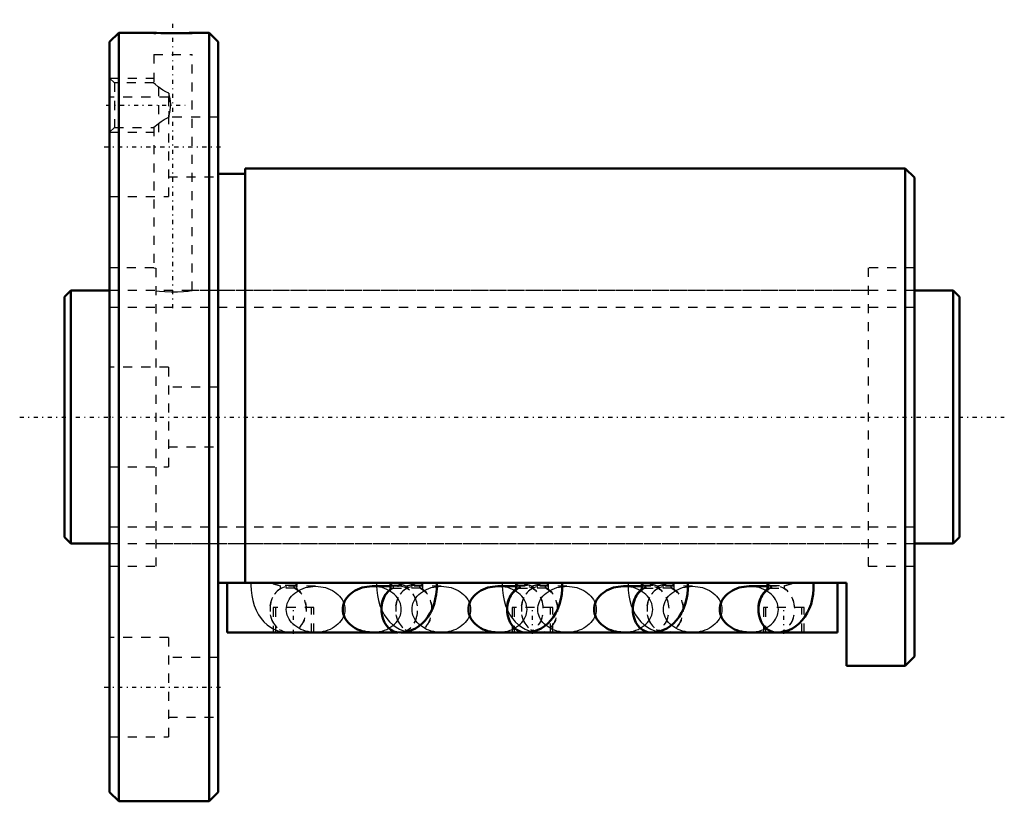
# Model space of a CAD drawing. Header units: millimetres. Extents: x -5 to 104, y -42 to 44.
import ezdxf

# ---------------------------------------------------------------- set-up
doc = ezdxf.new("R2010")
doc.units = ezdxf.units.MM
doc.linetypes.add('Center', pattern=[1.5, 0.45, -0.5, 0.05, -0.5])
doc.linetypes.add('Dashed', pattern=[2, 1, -1])
for name, color, linetype, lineweight in [('2d ConnectionPoints', 7, 'Continuous', 50), ('AM_0', 7, 'Continuous', 50), ('AM_5', 3, 'Continuous', 25), ('AM_7', 7, 'Center', 25), ('AM_9', 6, 'Dashed', 25)]:
    doc.layers.add(name, color=color, linetype=linetype, lineweight=lineweight)

# ---------------------------------------------------------------- blocks, each defined once
blk = doc.blocks.new('1_BIF2805V_10RR_Nut_0_in_BIF2805V_10RRG0_99LC0_000_4')
at = {"layer": 'AM_0'}
for p, q in [((6, 42.5), (5, 41.5)), ((9.88, 42.5), (6, 42.5)), ((6, 42.5), (6, -42.5)), ((16, 42.5), (14.1, 42.5)), ((17, 41.5), (16, 42.5)), ((16, 42.5), (16, -42.5)), ((5, 41.5), (5, -41.5)), ((17, 41.5), (17, -41.5)), ((93, 27.5), (20, 27.5)), ((20, 27.5), (20, -18.33)), ((94, 26.5), (93, 27.5)), ((93, 27.5), (93, -27.5)), ((20, 26.9), (17, 26.9)), ((94, 26.5), (94, -26.5)), ((86.5, -18.33), (17, -18.33)), ((18, -23.83), (18, -18.33)), ((85.5, -23.83), (85.5, -18.33)), ((86.5, -27.5), (86.5, -18.33)), ((36.07, -18.72), (34.03, -18.72)), ((49.98, -18.72), (47.93, -18.72)), ((63.88, -18.72), (61.83, -18.72)), ((77.78, -18.72), (75.73, -18.72)), ((36.88, -23.83), (18, -23.83)), ((34.03, -23.82), (36.81, -23.82)), ((85.5, -23.83), (37.21, -23.83)), ((47.93, -23.82), (50.78, -23.82)), ((61.83, -23.82), (64.68, -23.82)), ((75.73, -23.82), (78.58, -23.82)), ((93, -27.5), (94, -26.5)), ((86.5, -27.5), (93, -27.5)), ((5, -41.5), (6, -42.5)), ((16, -42.5), (17, -41.5)), ((6, -42.5), (16, -42.5))]:
    blk.add_line(p, q, dxfattribs=at)
for points in [[(14.12, 42.5), (14.07, 42.5), (13.79, 42.48), (13.31, 42.47), (12.69, 42.45), (11.98, 42.45), (11.28, 42.45), (10.66, 42.47), (10.19, 42.49), (9.92, 42.5), (9.88, 42.5)], [(36.02, -18.33), (36.03, -18.39), (36.06, -18.51), (36.07, -18.66), (36.07, -18.83), (36.06, -18.98), (36.03, -19.11), (36, -19.19), (35.99, -19.21)], [(37.06, -23.84), (37.52, -23.81), (37.97, -23.72), (38.4, -23.57), (38.81, -23.38), (39.2, -23.13), (39.56, -22.84), (39.89, -22.49), (40.19, -22.11), (40.46, -21.68), (40.69, -21.2), (40.88, -20.7), (41.02, -20.16), (41.12, -19.61), (41.17, -19.05), (41.17, -18.48), (41.16, -18.33)], [(49.92, -18.32), (49.94, -18.36), (49.96, -18.47), (49.98, -18.62), (49.99, -18.79), (49.97, -18.95), (49.95, -19.09), (49.92, -19.18), (49.9, -19.21), (49.9, -19.21)], [(50.96, -23.83), (51.42, -23.8), (51.87, -23.71), (52.3, -23.56), (52.71, -23.37), (53.09, -23.12), (53.45, -22.83), (53.78, -22.48), (54.08, -22.1), (54.35, -21.67), (54.58, -21.2), (54.77, -20.69), (54.91, -20.15), (55.01, -19.6), (55.06, -19.04), (55.06, -18.48), (55.05, -18.33)], [(63.82, -18.32), (63.84, -18.36), (63.86, -18.47), (63.88, -18.62), (63.89, -18.79), (63.87, -18.95), (63.85, -19.09), (63.82, -19.18), (63.8, -19.21), (63.8, -19.21)], [(64.86, -23.83), (65.32, -23.8), (65.77, -23.71), (66.2, -23.56), (66.61, -23.37), (66.99, -23.12), (67.35, -22.83), (67.68, -22.48), (67.98, -22.1), (68.25, -21.67), (68.48, -21.2), (68.67, -20.69), (68.81, -20.15), (68.91, -19.6), (68.96, -19.04), (68.96, -18.48), (68.95, -18.33)], [(77.72, -18.32), (77.74, -18.36), (77.76, -18.47), (77.78, -18.62), (77.79, -18.79), (77.77, -18.95), (77.75, -19.09), (77.72, -19.18), (77.7, -19.21), (77.7, -19.21)], [(78.76, -23.83), (79.22, -23.8), (79.67, -23.71), (80.1, -23.56), (80.51, -23.37), (80.89, -23.12), (81.25, -22.83), (81.58, -22.48), (81.88, -22.1), (82.15, -21.67), (82.38, -21.2), (82.57, -20.69), (82.71, -20.15), (82.81, -19.6), (82.86, -19.04), (82.86, -18.48), (82.85, -18.33)], [(34.03, -18.72), (33.74, -18.73), (33.46, -18.76), (33.19, -18.81), (32.92, -18.87), (32.66, -18.96), (32.41, -19.06), (32.17, -19.18), (31.95, -19.32), (31.74, -19.47), (31.55, -19.63), (31.37, -19.81), (31.22, -20), (31.09, -20.19), (30.98, -20.4), (30.9, -20.61), (30.84, -20.83), (30.8, -21.05), (30.79, -21.27), (30.8, -21.49), (30.84, -21.71), (30.9, -21.93), (30.98, -22.14), (31.09, -22.35), (31.22, -22.55), (31.37, -22.73), (31.55, -22.91), (31.74, -23.07), (31.95, -23.22), (32.17, -23.36), (32.41, -23.48), (32.66, -23.58), (32.92, -23.67), (33.19, -23.73), (33.46, -23.78), (33.74, -23.81), (34.03, -23.82)], [(47.93, -18.72), (47.64, -18.73), (47.36, -18.76), (47.09, -18.81), (46.82, -18.87), (46.56, -18.96), (46.31, -19.06), (46.07, -19.18), (45.85, -19.32), (45.64, -19.47), (45.45, -19.63), (45.27, -19.81), (45.12, -20), (44.99, -20.19), (44.88, -20.4), (44.8, -20.61), (44.74, -20.83), (44.7, -21.05), (44.69, -21.27), (44.7, -21.49), (44.74, -21.71), (44.8, -21.93), (44.88, -22.14), (44.99, -22.35), (45.12, -22.55), (45.27, -22.73), (45.45, -22.91), (45.64, -23.07), (45.85, -23.22), (46.07, -23.36), (46.31, -23.48), (46.56, -23.58), (46.82, -23.67), (47.09, -23.73), (47.36, -23.78), (47.64, -23.81), (47.93, -23.82)], [(61.83, -18.72), (61.54, -18.73), (61.26, -18.76), (60.99, -18.81), (60.72, -18.87), (60.46, -18.96), (60.21, -19.06), (59.97, -19.18), (59.75, -19.32), (59.54, -19.47), (59.35, -19.63), (59.17, -19.81), (59.02, -20), (58.89, -20.19), (58.78, -20.4), (58.7, -20.61), (58.64, -20.83), (58.6, -21.05), (58.59, -21.27), (58.6, -21.49), (58.64, -21.71), (58.7, -21.93), (58.78, -22.14), (58.89, -22.35), (59.02, -22.55), (59.17, -22.73), (59.35, -22.91), (59.54, -23.07), (59.75, -23.22), (59.97, -23.36), (60.21, -23.48), (60.46, -23.58), (60.72, -23.67), (60.99, -23.73), (61.26, -23.78), (61.54, -23.81), (61.83, -23.82)], [(75.73, -18.72), (75.44, -18.73), (75.16, -18.76), (74.89, -18.81), (74.62, -18.87), (74.36, -18.96), (74.11, -19.06), (73.87, -19.18), (73.65, -19.32), (73.44, -19.47), (73.25, -19.63), (73.07, -19.81), (72.92, -20), (72.79, -20.19), (72.68, -20.4), (72.6, -20.61), (72.54, -20.83), (72.5, -21.05), (72.49, -21.27), (72.5, -21.49), (72.54, -21.71), (72.6, -21.93), (72.68, -22.14), (72.79, -22.35), (72.92, -22.55), (73.07, -22.73), (73.25, -22.91), (73.44, -23.07), (73.65, -23.22), (73.87, -23.36), (74.11, -23.48), (74.36, -23.58), (74.62, -23.67), (74.89, -23.73), (75.16, -23.78), (75.44, -23.81), (75.73, -23.82)]]:
    blk.add_lwpolyline(points, dxfattribs=at)
for centre, major_axis, start_param, end_param in [((37.06, -21.29), (0, 2.55), 0.538049, 3.141355), ((37.06, -21.27), (0, -2.55), 3.688267, 4.716311), ((50.96, -21.29), (0, 2.54), 0.546419, 3.142606), ((50.96, -21.27), (0, -2.55), 3.667029, 5.239387), ((64.86, -21.29), (0, 2.54), 0.546419, 3.142606), ((64.86, -21.27), (0, -2.55), 3.667029, 5.239387), ((78.76, -21.29), (0, 2.54), 0.546419, 3.142606), ((78.76, -21.27), (0, -2.55), 3.667029, 5.239387)]:
    blk.add_ellipse(centre, major_axis=major_axis, ratio=0.788011, start_param=start_param, end_param=end_param, dxfattribs=at)
at = {"layer": 'AM_5', "linetype": 'Dashed'}
for p, q in [((5, 37.5), (9.88, 37.5)), ((10.44, 31.5), (10.44, 37.5)), ((5, 31.5), (9.88, 31.5))]:
    blk.add_line(p, q, dxfattribs=at)
at = {"layer": 'AM_7'}
for p, q in [((12, 12.05), (12, 43.95)), ((4.6, 34.5), (13.37, 34.5)), ((4.4, 29.88), (17.6, 29.88)), ((25.34, -23.97), (25.34, -20.94)), ((51.75, -23.97), (51.75, -20.94)), ((79.55, -23.97), (79.55, -20.94)), ((4.4, -29.88), (17.6, -29.88))]:
    blk.add_line(p, q, dxfattribs=at)
at = {"layer": 'AM_9'}
for p, q in [((9.88, 42.5), (9.88, 42.39)), ((14.12, 42.39), (14.12, 42.5)), ((14.12, 42.39), (9.88, 42.39)), ((9.88, 40.09), (14.12, 40.09)), ((9.88, 40.09), (9.88, 36.94)), ((14.12, 14), (14.12, 40.09)), ((5.54, 36.96), (5, 37.5)), ((9.9, 36.96), (5.54, 36.96)), ((5.54, 36.96), (5.54, 32.04)), ((11.5, 35.38), (5, 35.38)), ((11.5, 35.38), (11.5, 24.38)), ((11.55, 35.82), (11.55, 33.18)), ((17, 33.18), (11.5, 33.18)), ((5, 31.5), (5.54, 32.04)), ((5.54, 32.04), (9.9, 32.04)), ((9.88, 32.06), (9.88, 16.5)), ((11.5, 26.58), (17, 26.58)), ((5, 24.38), (11.5, 24.38)), ((9.9, 16.5), (5, 16.5)), ((9.88, 16.5), (10.1, 16.47)), ((10.1, 16.47), (10.1, -16.5)), ((88.9, 16.5), (88.9, -16.5)), ((94, 16.5), (88.9, 16.5)), ((88.9, 14), (14.12, 14)), ((11.5, 5.5), (5, 5.5)), ((11.5, 5.5), (11.5, -5.5)), ((17, 3.3), (11.5, 3.3)), ((11.5, -3.3), (17, -3.3)), ((5, -5.5), (11.5, -5.5)), ((10.1, -14), (88.9, -14)), ((5, -16.5), (10.1, -16.5)), ((88.9, -16.5), (94, -16.5)), ((25.4, -18.64), (23.88, -18.64)), ((25.5, -18.94), (23.98, -18.94)), ((27.77, -18.72), (24.74, -18.72)), ((37.06, -18.72), (36.07, -18.72)), ((36.28, -18.94), (37.84, -18.94)), ((39.3, -18.64), (36.38, -18.64)), ((39.4, -18.94), (37.88, -18.94)), ((41.67, -18.72), (38.64, -18.72)), ((50.96, -18.72), (49.98, -18.72)), ((50.2, -18.94), (51.72, -18.94)), ((53.2, -18.64), (50.3, -18.64)), ((53.3, -18.94), (51.78, -18.94)), ((55.57, -18.72), (52.54, -18.72)), ((64.86, -18.72), (63.88, -18.72)), ((64.1, -18.94), (65.62, -18.94)), ((67.1, -18.64), (64.2, -18.64)), ((67.2, -18.94), (65.68, -18.94)), ((69.47, -18.72), (66.44, -18.72)), ((78.76, -18.72), (77.78, -18.72)), ((78, -18.94), (79.52, -18.94)), ((78.1, -18.64), (79.62, -18.64)), ((27.59, -21.08), (23.09, -21.08)), ((23.09, -21.08), (23.09, -23.83)), ((23.34, -21.08), (23.34, -23.83)), ((27.34, -23.83), (27.34, -21.08)), ((27.59, -23.83), (27.59, -21.08)), ((54, -21.08), (49.5, -21.08)), ((49.5, -21.08), (49.5, -23.83)), ((49.75, -21.08), (49.75, -23.83)), ((53.75, -23.83), (53.75, -21.08)), ((54, -23.83), (54, -21.08)), ((81.8, -21.08), (77.3, -21.08)), ((77.3, -21.08), (77.3, -23.83)), ((77.55, -21.08), (77.55, -23.83)), ((81.55, -23.83), (81.55, -21.08)), ((81.8, -23.83), (81.8, -21.08)), ((24.74, -23.82), (27.77, -23.82)), ((36.81, -23.82), (37.06, -23.82)), ((37.21, -23.83), (36.88, -23.83)), ((38.64, -23.82), (41.67, -23.82)), ((50.78, -23.82), (50.96, -23.82)), ((52.54, -23.82), (55.57, -23.82)), ((64.68, -23.82), (64.86, -23.82)), ((66.44, -23.82), (69.47, -23.82)), ((78.58, -23.82), (78.76, -23.82)), ((11.5, -24.38), (5, -24.38)), ((11.5, -24.38), (11.5, -35.38)), ((17, -26.58), (11.5, -26.58)), ((11.5, -33.18), (17, -33.18)), ((5, -35.38), (11.5, -35.38))]:
    blk.add_line(p, q, dxfattribs=at)
for points in [[(11.55, 35.82), (11.21, 35.97), (10.89, 36.16), (10.37, 36.54), (10.04, 36.82), (9.89, 36.94), (9.88, 36.96)], [(11.55, 33.18), (11.71, 33.91), (11.75, 34.66), (11.68, 35.24), (11.55, 35.82)], [(9.88, 32.04), (9.9, 32.06), (10.04, 32.18), (10.2, 32.31), (10.39, 32.47), (10.68, 32.69), (11.02, 32.92), (11.55, 33.18)], [(10.1, 13.97), (10.52, 13.92), (11.11, 13.87), (11.8, 13.84), (12.51, 13.85), (13.16, 13.89), (13.68, 13.94), (14.02, 13.98), (14.12, 14)], [(20.65, -18.33), (20.63, -18.6), (20.65, -19.16), (20.71, -19.73), (20.82, -20.28), (20.98, -20.83), (21.19, -21.36), (21.46, -21.86), (21.74, -22.27), (22.06, -22.64), (22.41, -22.97), (22.78, -23.24), (23.17, -23.46), (23.34, -23.54)], [(25.71, -18.72), (25.72, -18.65), (25.73, -18.49), (25.76, -18.37), (25.78, -18.32)], [(34.55, -18.33), (34.53, -18.6), (34.53, -18.72)], [(39.61, -18.72), (39.62, -18.65), (39.63, -18.49), (39.66, -18.37), (39.68, -18.32)], [(48.45, -18.33), (48.43, -18.6), (48.43, -18.72)], [(53.51, -18.72), (53.52, -18.65), (53.53, -18.49), (53.56, -18.37), (53.58, -18.32)], [(62.35, -18.33), (62.33, -18.6), (62.33, -18.72)], [(67.41, -18.72), (67.42, -18.65), (67.43, -18.49), (67.46, -18.37), (67.48, -18.32)], [(27.77, -23.82), (27.49, -23.81), (27.21, -23.78), (26.94, -23.73), (26.67, -23.67), (26.41, -23.58), (26.16, -23.48), (25.92, -23.36), (25.69, -23.22), (25.49, -23.07), (25.3, -22.91), (25.12, -22.73), (24.97, -22.55), (24.84, -22.35), (24.73, -22.14), (24.65, -21.93), (24.59, -21.71), (24.55, -21.49), (24.54, -21.27), (24.55, -21.05), (24.59, -20.83), (24.65, -20.61), (24.73, -20.4), (24.84, -20.19), (24.97, -20), (25.12, -19.81), (25.3, -19.63), (25.49, -19.47), (25.69, -19.32), (25.92, -19.18), (26.16, -19.06), (26.41, -18.96), (26.67, -18.87), (26.94, -18.81), (27.21, -18.76), (27.49, -18.73), (27.77, -18.72)], [(25.46, -18.93), (25.47, -18.93), (25.64, -19.04), (25.74, -19.14), (25.79, -19.2), (25.8, -19.21)], [(25.78, -19.17), (25.76, -19.1), (25.73, -18.97), (25.72, -18.82), (25.71, -18.72)], [(25.8, -19.21), (25.8, -19.21), (25.78, -19.18), (25.78, -19.17)], [(27.77, -18.72), (28.06, -18.73), (28.34, -18.76), (28.61, -18.81), (28.88, -18.87), (29.14, -18.96), (29.39, -19.06), (29.63, -19.18), (29.85, -19.32), (30.06, -19.47), (30.25, -19.63), (30.43, -19.81), (30.58, -20), (30.71, -20.19), (30.82, -20.4), (30.9, -20.61), (30.96, -20.83), (31, -21.05), (31.01, -21.27)], [(37.26, -21.27), (37.25, -21.05), (37.21, -20.83), (37.15, -20.61), (37.07, -20.4), (36.96, -20.19), (36.83, -20), (36.68, -19.81), (36.5, -19.63), (36.31, -19.47), (36.11, -19.32), (35.88, -19.18), (35.64, -19.06), (35.39, -18.96), (35.13, -18.87), (34.86, -18.81), (34.59, -18.76), (34.31, -18.73), (34.03, -18.72)], [(34.53, -18.72), (34.55, -19.16), (34.61, -19.73), (34.72, -20.28), (34.88, -20.83), (35.06, -21.29)], [(35.99, -19.21), (35.99, -19.21), (36.02, -19.18), (36.02, -19.17)], [(36.02, -19.17), (36.09, -19.09), (36.24, -18.98), (36.31, -18.93)], [(41.67, -23.82), (41.39, -23.81), (41.11, -23.78), (40.84, -23.73), (40.57, -23.67), (40.31, -23.58), (40.06, -23.48), (39.82, -23.36), (39.59, -23.22), (39.39, -23.07), (39.2, -22.91), (39.02, -22.73), (38.87, -22.55), (38.74, -22.35), (38.63, -22.14), (38.55, -21.93), (38.49, -21.71), (38.45, -21.49), (38.44, -21.27), (38.45, -21.05), (38.49, -20.83), (38.55, -20.61), (38.63, -20.4), (38.74, -20.19), (38.87, -20), (39.02, -19.81), (39.2, -19.63), (39.39, -19.47), (39.59, -19.32), (39.82, -19.18), (40.06, -19.06), (40.31, -18.96), (40.57, -18.87), (40.84, -18.81), (41.11, -18.76), (41.39, -18.73), (41.67, -18.72)], [(39.36, -18.93), (39.37, -18.93), (39.54, -19.04), (39.64, -19.14), (39.69, -19.2), (39.7, -19.21)], [(39.68, -19.17), (39.66, -19.1), (39.63, -18.97), (39.62, -18.82), (39.61, -18.72)], [(39.7, -19.21), (39.7, -19.21), (39.68, -19.18), (39.68, -19.17)], [(41.67, -18.72), (41.96, -18.73), (42.24, -18.76), (42.51, -18.81), (42.78, -18.87), (43.04, -18.96), (43.29, -19.06), (43.53, -19.18), (43.75, -19.32), (43.96, -19.47), (44.15, -19.63), (44.33, -19.81), (44.48, -20), (44.61, -20.19), (44.72, -20.4), (44.8, -20.61), (44.86, -20.83), (44.9, -21.05), (44.91, -21.27)], [(51.16, -21.27), (51.15, -21.05), (51.11, -20.83), (51.05, -20.61), (50.97, -20.4), (50.86, -20.19), (50.73, -20), (50.58, -19.81), (50.4, -19.63), (50.21, -19.47), (50.01, -19.32), (49.78, -19.18), (49.54, -19.06), (49.29, -18.96), (49.03, -18.87), (48.76, -18.81), (48.49, -18.76), (48.21, -18.73), (47.93, -18.72)], [(48.43, -18.72), (48.45, -19.16), (48.51, -19.73), (48.62, -20.28), (48.78, -20.83), (48.99, -21.36), (49.26, -21.86), (49.54, -22.27), (49.74, -22.52)], [(49.9, -19.21), (49.91, -19.2), (49.97, -19.13), (50.08, -19.03), (50.23, -18.93)], [(55.57, -23.82), (55.29, -23.81), (55.01, -23.78), (54.74, -23.73), (54.47, -23.67), (54.21, -23.58), (53.96, -23.48), (53.72, -23.36), (53.49, -23.22), (53.29, -23.07), (53.1, -22.91), (52.92, -22.73), (52.77, -22.55), (52.64, -22.35), (52.53, -22.14), (52.45, -21.93), (52.39, -21.71), (52.35, -21.49), (52.34, -21.27), (52.35, -21.05), (52.39, -20.83), (52.45, -20.61), (52.53, -20.4), (52.64, -20.19), (52.77, -20), (52.92, -19.81), (53.1, -19.63), (53.29, -19.47), (53.49, -19.32), (53.72, -19.18), (53.96, -19.06), (54.21, -18.96), (54.47, -18.87), (54.74, -18.81), (55.01, -18.76), (55.29, -18.73), (55.57, -18.72)], [(53.26, -18.93), (53.27, -18.93), (53.44, -19.04), (53.54, -19.14), (53.59, -19.2), (53.6, -19.21)], [(53.58, -19.17), (53.56, -19.1), (53.53, -18.97), (53.52, -18.82), (53.51, -18.72)], [(53.6, -19.21), (53.6, -19.21), (53.58, -19.18), (53.58, -19.17)], [(55.57, -18.72), (55.86, -18.73), (56.14, -18.76), (56.41, -18.81), (56.68, -18.87), (56.94, -18.96), (57.19, -19.06), (57.43, -19.18), (57.65, -19.32), (57.86, -19.47), (58.05, -19.63), (58.23, -19.81), (58.38, -20), (58.51, -20.19), (58.62, -20.4), (58.7, -20.61), (58.76, -20.83), (58.8, -21.05), (58.81, -21.27)], [(65.06, -21.27), (65.05, -21.05), (65.01, -20.83), (64.95, -20.61), (64.87, -20.4), (64.76, -20.19), (64.63, -20), (64.48, -19.81), (64.3, -19.63), (64.11, -19.47), (63.91, -19.32), (63.68, -19.18), (63.44, -19.06), (63.19, -18.96), (62.93, -18.87), (62.66, -18.81), (62.39, -18.76), (62.11, -18.73), (61.83, -18.72)], [(62.33, -18.72), (62.35, -19.16), (62.41, -19.73), (62.52, -20.28), (62.68, -20.83), (62.89, -21.36), (63.16, -21.86), (63.44, -22.27), (63.76, -22.64), (64.11, -22.97), (64.48, -23.24), (64.87, -23.46), (65.29, -23.63), (65.65, -23.74)], [(63.8, -19.21), (63.81, -19.2), (63.87, -19.13), (63.98, -19.03), (64.13, -18.93)], [(69.47, -23.82), (69.19, -23.81), (68.91, -23.78), (68.64, -23.73), (68.37, -23.67), (68.11, -23.58), (67.86, -23.48), (67.62, -23.36), (67.39, -23.22), (67.19, -23.07), (67, -22.91), (66.82, -22.73), (66.67, -22.55), (66.54, -22.35), (66.43, -22.14), (66.35, -21.93), (66.29, -21.71), (66.25, -21.49), (66.24, -21.27), (66.25, -21.05), (66.29, -20.83), (66.35, -20.61), (66.43, -20.4), (66.54, -20.19), (66.67, -20), (66.82, -19.81), (67, -19.63), (67.19, -19.47), (67.39, -19.32), (67.62, -19.18), (67.86, -19.06), (68.11, -18.96), (68.37, -18.87), (68.64, -18.81), (68.91, -18.76), (69.19, -18.73), (69.47, -18.72)], [(67.16, -18.93), (67.17, -18.93), (67.34, -19.04), (67.44, -19.14), (67.49, -19.2), (67.5, -19.21)], [(67.48, -19.17), (67.46, -19.1), (67.43, -18.97), (67.42, -18.82), (67.41, -18.72)], [(67.5, -19.21), (67.5, -19.21), (67.48, -19.18), (67.48, -19.17)], [(69.47, -18.72), (69.76, -18.73), (70.04, -18.76), (70.31, -18.81), (70.58, -18.87), (70.84, -18.96), (71.09, -19.06), (71.33, -19.18), (71.55, -19.32), (71.76, -19.47), (71.95, -19.63), (72.13, -19.81), (72.28, -20), (72.41, -20.19), (72.52, -20.4), (72.6, -20.61), (72.66, -20.83), (72.7, -21.05), (72.71, -21.27)], [(78.96, -21.27), (78.95, -21.05), (78.91, -20.83), (78.85, -20.61), (78.77, -20.4), (78.66, -20.19), (78.53, -20), (78.38, -19.81), (78.2, -19.63), (78.01, -19.47), (77.81, -19.32), (77.58, -19.18), (77.34, -19.06), (77.09, -18.96), (76.83, -18.87), (76.56, -18.81), (76.29, -18.76), (76.01, -18.73), (75.73, -18.72)], [(77.7, -19.21), (77.71, -19.2), (77.77, -19.13), (77.88, -19.03), (78.03, -18.93)], [(31.01, -21.27), (31, -21.49), (30.96, -21.71), (30.9, -21.93), (30.82, -22.14), (30.71, -22.35), (30.58, -22.55), (30.43, -22.73), (30.25, -22.91), (30.06, -23.07), (29.85, -23.22), (29.63, -23.36), (29.39, -23.48), (29.14, -23.58), (28.88, -23.67), (28.61, -23.73), (28.34, -23.78), (28.06, -23.81), (27.77, -23.82)], [(34.03, -23.82), (34.31, -23.81), (34.59, -23.78), (34.86, -23.73), (35.13, -23.67), (35.39, -23.58), (35.64, -23.48), (35.88, -23.36), (36.11, -23.22), (36.31, -23.07), (36.5, -22.91), (36.68, -22.73), (36.83, -22.55), (36.96, -22.35), (37.07, -22.14), (37.15, -21.93), (37.21, -21.71), (37.25, -21.49), (37.26, -21.27)], [(35.06, -21.29), (35.09, -21.36), (35.36, -21.86), (35.64, -22.27), (35.96, -22.64), (36.31, -22.97), (36.68, -23.24), (37.07, -23.46), (37.49, -23.63), (37.87, -23.74)], [(44.91, -21.27), (44.9, -21.49), (44.86, -21.71), (44.8, -21.93), (44.72, -22.14), (44.61, -22.35), (44.48, -22.55), (44.33, -22.73), (44.15, -22.91), (43.96, -23.07), (43.75, -23.22), (43.53, -23.36), (43.29, -23.48), (43.04, -23.58), (42.78, -23.67), (42.51, -23.73), (42.24, -23.78), (41.96, -23.81), (41.67, -23.82)], [(47.93, -23.82), (48.21, -23.81), (48.49, -23.78), (48.76, -23.73), (49.03, -23.67), (49.29, -23.58), (49.54, -23.48), (49.78, -23.36), (50.01, -23.22), (50.21, -23.07), (50.4, -22.91), (50.58, -22.73), (50.73, -22.55), (50.86, -22.35), (50.97, -22.14), (51.05, -21.93), (51.11, -21.71), (51.15, -21.49), (51.16, -21.27)], [(58.81, -21.27), (58.8, -21.49), (58.76, -21.71), (58.7, -21.93), (58.62, -22.14), (58.51, -22.35), (58.38, -22.55), (58.23, -22.73), (58.05, -22.91), (57.86, -23.07), (57.65, -23.22), (57.43, -23.36), (57.19, -23.48), (56.94, -23.58), (56.68, -23.67), (56.41, -23.73), (56.14, -23.78), (55.86, -23.81), (55.57, -23.82)], [(61.83, -23.82), (62.11, -23.81), (62.39, -23.78), (62.66, -23.73), (62.93, -23.67), (63.19, -23.58), (63.44, -23.48), (63.68, -23.36), (63.91, -23.22), (64.11, -23.07), (64.3, -22.91), (64.48, -22.73), (64.63, -22.55), (64.76, -22.35), (64.87, -22.14), (64.95, -21.93), (65.01, -21.71), (65.05, -21.49), (65.06, -21.27)], [(72.71, -21.27), (72.7, -21.49), (72.66, -21.71), (72.6, -21.93), (72.52, -22.14), (72.41, -22.35), (72.28, -22.55), (72.13, -22.73), (71.95, -22.91), (71.76, -23.07), (71.55, -23.22), (71.33, -23.36), (71.09, -23.48), (70.84, -23.58), (70.58, -23.67), (70.31, -23.73), (70.04, -23.78), (69.76, -23.81), (69.47, -23.82)], [(75.73, -23.82), (76.01, -23.81), (76.29, -23.78), (76.56, -23.73), (76.83, -23.67), (77.09, -23.58), (77.34, -23.48), (77.58, -23.36), (77.81, -23.22), (78.01, -23.07), (78.2, -22.91), (78.38, -22.73), (78.53, -22.55), (78.66, -22.35), (78.77, -22.14), (78.85, -21.93), (78.91, -21.71), (78.95, -21.49), (78.96, -21.27)], [(49.74, -22.52), (49.86, -22.64), (50.21, -22.97), (50.58, -23.24), (50.97, -23.46), (51.39, -23.63), (51.75, -23.74)], [(23.34, -23.54), (23.59, -23.63), (24.06, -23.76), (24.53, -23.82), (24.74, -23.83)], [(37.87, -23.74), (37.96, -23.76), (38.43, -23.82), (38.64, -23.83)], [(51.75, -23.74), (51.86, -23.76), (52.33, -23.82), (52.54, -23.83)], [(65.65, -23.74), (65.76, -23.76), (66.23, -23.82), (66.44, -23.83)]]:
    blk.add_lwpolyline(points, dxfattribs=at)
for centre, major_axis, ratio, start_param, end_param in [((23.38, -17.47), (-2.39, 0.85), 0.394005, 1.483269, 1.915556), ((23.38, -17.47), (-2.39, 0.85), 0.394005, 2.694041, 3.126328), ((37.06, -21.27), (0, -2.55), 0.788011, 4.716311, 9.971452), ((38.42, -17.47), (-2.4, -0.85), 0.394005, 0.011623, 0.4381), ((37.28, -17.47), (-2.39, 0.85), 0.394005, 1.483269, 1.915556), ((38.42, -17.47), (-2.4, -0.85), 0.394005, 1.235489, 1.661965), ((37.28, -17.47), (-2.39, 0.85), 0.394005, 2.694041, 3.126328), ((50.96, -21.27), (0, -2.55), 0.788011, 5.239387, 9.950215), ((52.32, -17.47), (-2.39, -0.85), 0.394005, 0.015265, 0.447552), ((51.18, -17.47), (-2.39, 0.85), 0.394005, 1.483269, 1.915556), ((52.32, -17.47), (-2.39, -0.85), 0.394005, 1.226036, 1.658323), ((51.18, -17.47), (-2.39, 0.85), 0.394005, 2.694041, 3.126328), ((64.86, -21.27), (0, -2.55), 0.788011, 5.239387, 9.950215), ((66.22, -17.47), (-2.39, -0.85), 0.394005, 0.015265, 0.447552), ((65.08, -17.47), (-2.39, 0.85), 0.394005, 1.483269, 1.915556), ((66.22, -17.47), (-2.39, -0.85), 0.394005, 1.226036, 1.658323), ((65.08, -17.47), (-2.39, 0.85), 0.394005, 2.694041, 3.126328), ((78.76, -21.27), (0, -2.55), 0.788011, 5.239387, 9.950215), ((80.12, -17.47), (-2.39, -0.85), 0.394005, 0.015265, 0.447552), ((80.12, -17.47), (-2.39, -0.85), 0.394005, 1.226036, 1.658323), ((24.74, -21.29), (0, -2.54), 0.788011, 3.530835, 9.035536), ((23.98, -18.74), (0, 0.2), 0.615661, 1.047198, 3.141593), ((25.5, -18.74), (0, 0.2), 0.615661, 1.047198, 3.141593), ((37.06, -21.29), (0, 2.55), 0.788011, 0.398694, 0.538049), ((36.28, -18.74), (0, -0.2), 0.615661, 0, 2.094395), ((38.64, -21.29), (0, -2.54), 0.788011, 3.530835, 9.035536), ((37.06, -21.29), (0, 2.55), 0.788011, 3.141355, 5.884491), ((37.88, -18.74), (0, 0.2), 0.615661, 1.047198, 3.141593), ((37.84, -18.74), (0, -0.2), 0.615661, 6.283185, 8.37758), ((39.4, -18.74), (0, 0.2), 0.615661, 1.047198, 3.141593), ((50.96, -21.29), (0, 2.54), 0.788011, 0.389242, 0.546419), ((50.2, -18.74), (0, -0.2), 0.615661, 6.283185, 8.37758), ((52.54, -21.29), (0, -2.54), 0.788011, 3.530835, 9.035536), ((50.96, -21.29), (0, 2.54), 0.788011, 3.142606, 5.893943), ((51.78, -18.74), (0, 0.2), 0.615661, 1.047198, 3.141593), ((51.72, -18.74), (0, -0.2), 0.615661, 0, 2.094395), ((53.3, -18.74), (0, 0.2), 0.615661, 1.047198, 3.141593), ((64.86, -21.29), (0, 2.54), 0.788011, 0.389242, 0.546419), ((64.1, -18.74), (0, -0.2), 0.615661, 0, 2.094395), ((66.44, -21.29), (0, -2.54), 0.788011, 3.530835, 9.035536), ((64.86, -21.29), (0, 2.54), 0.788011, 3.142606, 5.893943), ((65.68, -18.74), (0, 0.2), 0.615661, 1.047198, 3.141593), ((65.62, -18.74), (0, -0.2), 0.615661, 0, 2.094395), ((67.2, -18.74), (0, 0.2), 0.615661, 1.047198, 3.141593), ((78.76, -21.29), (0, 2.54), 0.788011, 0.389242, 0.546419), ((78, -18.74), (0, -0.2), 0.615661, 0, 2.094395), ((78.76, -21.29), (0, 2.54), 0.788011, 3.142606, 5.893943), ((79.52, -18.74), (0, -0.2), 0.615661, 0, 2.094395)]:
    blk.add_ellipse(centre, major_axis=major_axis, ratio=ratio, start_param=start_param, end_param=end_param, dxfattribs=at)
for centre in [(24.74, -21.27), (38.64, -21.27), (52.54, -21.27), (66.44, -21.27)]:
    blk.add_ellipse(centre, major_axis=(0, -2.55), ratio=0.788011, dxfattribs=at)
blk = doc.blocks.new('2_BIF2805V_10RR000_Shaft_0_in_BIF2805V_10RRG0_99LC0_000_4')
at = {"layer": 'AM_0'}
for p, q in [((0.7, 14), (0, 13.3)), ((0, 13.3), (0, -13.3)), ((0.7, 14), (0.7, -14)), ((5, 14), (0.7, 14)), ((98.3, 14), (94, 14)), ((99, 13.3), (98.3, 14)), ((98.3, 14), (98.3, -14)), ((99, 13.3), (99, -13.3)), ((0, -13.3), (0.7, -14)), ((0.7, -14), (5, -14)), ((94, -14), (98.3, -14)), ((98.3, -14), (99, -13.3))]:
    blk.add_line(p, q, dxfattribs=at)
at = {"layer": 'AM_5', "linetype": 'Dashed'}
for p, q in [((5, 12.1595), (94, 12.1595)), ((5, -12.1595), (94, -12.1595))]:
    blk.add_line(p, q, dxfattribs=at)
at = {"layer": 'AM_7'}
blk.add_line((-4.95, 0), (103.95, 0), dxfattribs=at)
at = {"layer": 'AM_9'}
for p, q in [((94, 14), (5, 14)), ((5, -14), (94, -14))]:
    blk.add_line(p, q, dxfattribs=at)

msp = doc.modelspace()

# ---------------------------------------------------------------- linework, layer by layer
at = {"layer": '2d ConnectionPoints'}
for p in [(0, 0), (5, 0)]:
    msp.add_point(p, dxfattribs=at)

# ---------------------------------------------------------------- block references
for name in ['1_BIF2805V_10RR_Nut_0_in_BIF2805V_10RRG0_99LC0_000_4', '2_BIF2805V_10RR000_Shaft_0_in_BIF2805V_10RRG0_99LC0_000_4']:
    msp.add_blockref(name, (0, 0))

doc.saveas('drawing.dxf')
